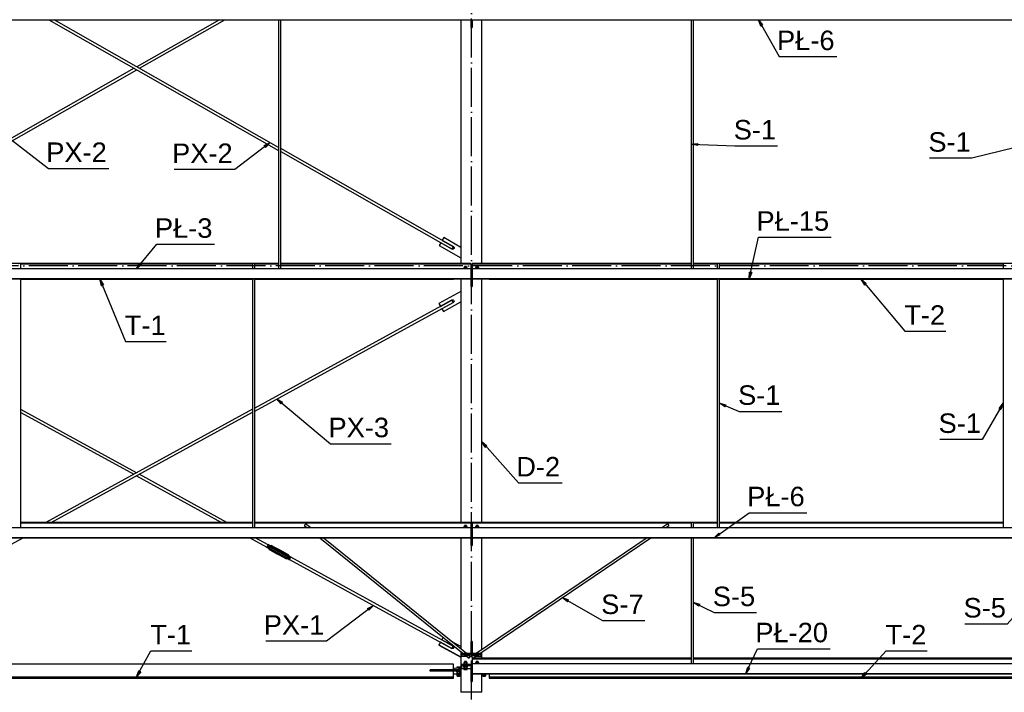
# Paper-space layout 'A0 Advance Steel' of a CAD drawing. Header units: millimetres. Extents: x -21 to 1320, y -7 to 928.
# Tile 29 of 134: x 360 to 511, y 647 to 750. Entities that reach past the tile are written whole.
import ezdxf

# ---------------------------------------------------------------- set-up
doc = ezdxf.new("R2010")
doc.units = ezdxf.units.MM
doc.linetypes.add('ACAD_ISO04W100', pattern=[30, 24, -3, 0, -3])
doc.layers.get('0').update_dxf_attribs({"linetype": 'CONTINUOUS'})
for name, color, linetype in [('AS_Belki', 145, 'CONTINUOUS'), ('AS_Blachy', 30, 'CONTINUOUS'), ('AS_Czesci specjalne', 31, 'CONTINUOUS'), ('AS_Siatki', 72, 'CONTINUOUS'), ('AS_Sruby', 9, 'CONTINUOUS')]:
    doc.layers.add(name, color=color, linetype=linetype)
doc.styles.add('Arial', font='arial.ttf', dxfattribs={"height": 150})

psp = doc.layouts.new('A0 Advance Steel')

# ---------------------------------------------------------------- linework, layer by layer
at = {"color": 0, "linetype": 'ByBlock', "lineweight": -2}
for p, q in [((473.59, 749.35), (473.25, 750.3)), ((473.25, 750.3), (473.88, 749.51)), ((473.59, 749.35), (473.88, 749.51)), ((397.18, 730.95), (398.08, 731.42)), ((397.18, 730.95), (397.38, 730.68)), ((398.08, 731.42), (397.38, 730.68)), ((462.9, 731.15), (463.91, 731.27)), ((463.9, 730.94), (462.9, 731.15)), ((463.9, 730.94), (463.91, 731.27)), ((377.56, 711.99), (378.07, 712.86)), ((378.33, 712.65), (377.56, 711.99)), ((378.33, 712.65), (378.07, 712.86)), ((471.82, 710.46), (471.88, 711.47)), ((472.2, 711.4), (471.82, 710.46)), ((472.2, 711.4), (471.88, 711.47)), ((372.13, 709.39), (371.91, 710.38)), ((371.91, 710.38), (372.44, 709.51)), ((372.13, 709.39), (372.44, 709.51)), ((489.58, 709.5), (489.06, 710.38)), ((489.06, 710.38), (489.83, 709.72)), ((489.58, 709.5), (489.83, 709.72)), ((399.8, 691.21), (399.14, 691.98)), ((399.14, 691.98), (400.02, 691.46)), ((399.8, 691.21), (400.02, 691.46)), ((468.09, 690.77), (467.22, 691.3)), ((467.22, 691.3), (468.21, 691.08)), ((468.09, 690.77), (468.21, 691.08)), ((510.26, 690.52), (510.9, 691.3)), ((510.9, 691.3), (510.54, 690.35)), ((510.26, 690.52), (510.54, 690.35)), ((431.2, 684.54), (430.66, 685.4)), ((430.66, 685.4), (431.45, 684.76)), ((431.2, 684.54), (431.45, 684.76)), ((466.4, 670.61), (467.12, 671.32)), ((467.31, 671.05), (467.12, 671.32)), ((467.31, 671.05), (466.4, 670.61)), ((443.84, 660.76), (443.05, 661.4)), ((443.05, 661.4), (444.01, 661.05)), ((443.84, 660.76), (444.01, 661.05)), ((464.05, 660.07), (463.22, 660.66)), ((463.22, 660.66), (464.19, 660.37)), ((413.1, 659.73), (414, 660.2)), ((413.1, 659.73), (413.31, 659.46)), ((414, 660.2), (413.31, 659.46)), ((464.05, 660.07), (464.19, 660.37)), ((377.56, 649.19), (377.89, 650.14)), ((378.19, 649.98), (377.56, 649.19)), ((378.19, 649.98), (377.89, 650.14)), ((471.31, 649.72), (471.58, 650.7)), ((471.88, 650.56), (471.31, 649.72)), ((471.88, 650.56), (471.58, 650.7)), ((489.06, 649.01), (489.61, 649.86)), ((489.86, 649.64), (489.06, 649.01)), ((489.86, 649.64), (489.61, 649.86))]:
    psp.add_line(p, q, dxfattribs=at)
at = {"color": 7}
for points in [[(473.25, 750.3), (476.42, 744.64), (485.27, 744.64)], [(358.08, 731.97), (363.98, 727.43), (373.29, 727.43)], [(398.08, 731.42), (392.65, 727.27), (383.33, 727.27)], [(462.9, 731.15), (469.61, 730.89), (476.14, 730.89)], [(514.9, 731.15), (506.09, 729.01), (499.57, 729.01)], [(471.82, 710.46), (473.25, 716.85), (484.43, 716.85)], [(377.56, 711.99), (380.69, 715.76), (389.55, 715.76)], [(371.91, 710.38), (375.83, 700.79), (382.11, 700.79)], [(489.06, 710.38), (495.77, 702.38), (502.05, 702.38)], [(399.14, 691.98), (407.4, 685.08), (416.72, 685.08)], [(467.22, 691.3), (470.29, 690.06), (476.81, 690.06)], [(510.9, 691.3), (507.66, 685.74), (501.14, 685.74)], [(430.66, 685.4), (436.3, 679.04), (443.05, 679.04)], [(466.4, 670.61), (471.82, 674.46), (480.67, 674.46)], [(443.05, 661.4), (449.23, 657.88), (455.75, 657.88)], [(463.22, 660.66), (466.4, 659.09), (472.92, 659.09)], [(514.9, 661.13), (511.5, 657.34), (504.98, 657.34)], [(414, 660.2), (406.76, 654.7), (397.44, 654.7)], [(377.56, 649.19), (379.75, 653.2), (386.03, 653.2)], [(471.31, 649.72), (473.08, 653.53), (484.26, 653.53)], [(489.06, 649.01), (492.88, 653.2), (499.17, 653.2)]]:
    psp.add_lwpolyline(points, dxfattribs=at)
at = {"layer": 'AS_Belki', "linetype": 'Continuous', "ltscale": 0.25}
for p, q in [((326.16, 750.3), (428.96, 750.3)), ((364.07, 750.3), (399.4, 730.21)), ((399.4, 730.67), (364.88, 750.3)), ((390.32, 750.3), (377.6, 743.07)), ((378, 742.84), (391.12, 750.3)), ((399.4, 750.3), (399.4, 711.99)), ((399.72, 711.99), (399.72, 750.3)), ((427.46, 750.3), (427.46, 712.83)), ((428.96, 750.34), (428.96, 750.3)), ((429.16, 750.34), (429.16, 750.3)), ((429.16, 750.3), (586.26, 750.3)), ((430.66, 712.83), (430.66, 750.3)), ((462.9, 750.3), (462.9, 711.99)), ((463.22, 711.99), (463.22, 750.3)), ((377.19, 742.84), (355.72, 730.63)), ((355.72, 730.17), (377.6, 742.61)), ((426.29, 715.38), (399.72, 730.49)), ((399.72, 730.03), (426.09, 715.03)), ((399.4, 712.83), (355.72, 712.83)), ((359.64, 712.78), (395.49, 712.78)), ((359.72, 711.99), (359.72, 712.77)), ((359.72, 712.75), (395.4, 712.75)), ((395.4, 712.77), (395.4, 711.99)), ((395.64, 712.78), (399.4, 712.78)), ((395.72, 711.99), (395.72, 712.77)), ((395.72, 712.75), (399.4, 712.75)), ((428.96, 712.83), (399.72, 712.83)), ((399.72, 712.78), (428.96, 712.78)), ((399.72, 712.75), (428.96, 712.75)), ((428.96, 712.83), (428.96, 712.78)), ((428.96, 712.78), (428.96, 712.75)), ((428.96, 712.75), (428.96, 711.99)), ((462.9, 712.83), (429.16, 712.83)), ((429.16, 712.83), (429.16, 712.78)), ((429.16, 712.78), (462.9, 712.78)), ((429.16, 712.78), (429.16, 712.75)), ((429.16, 712.75), (462.9, 712.75)), ((429.16, 712.75), (429.16, 711.99)), ((514.9, 712.83), (463.22, 712.83)), ((463.22, 712.78), (466.99, 712.78)), ((463.22, 712.75), (466.9, 712.75)), ((466.9, 712.77), (466.9, 711.99)), ((467.14, 712.78), (510.99, 712.78)), ((467.22, 711.99), (467.22, 712.77)), ((467.22, 712.75), (510.9, 712.75)), ((510.9, 712.77), (510.9, 711.99)), ((428.96, 711.99), (326.16, 711.99)), ((428.96, 711.99), (428.96, 710.49)), ((586.26, 711.99), (429.16, 711.99)), ((429.16, 711.99), (429.16, 710.49)), ((326.16, 710.49), (428.96, 710.49)), ((326.16, 710.46), (428.96, 710.46)), ((359.72, 672.14), (359.72, 710.46)), ((359.72, 710.38), (395.4, 710.38)), ((395.4, 710.46), (395.4, 672.14)), ((395.72, 672.14), (395.72, 710.46)), ((395.72, 710.38), (426.31, 710.38)), ((426.31, 710.38), (426.31, 710.46)), ((427.46, 710.46), (427.46, 672.98)), ((428.96, 710.49), (428.96, 710.46)), ((429.16, 710.49), (586.26, 710.49)), ((429.16, 710.49), (429.16, 710.46)), ((429.16, 710.46), (586.26, 710.46)), ((430.66, 672.98), (430.66, 710.46)), ((431.82, 710.46), (431.82, 710.38)), ((431.82, 710.38), (466.9, 710.38)), ((466.9, 710.46), (466.9, 672.14)), ((467.22, 672.14), (467.22, 710.46)), ((467.22, 710.38), (510.9, 710.38)), ((510.9, 710.46), (510.9, 672.14)), ((426.07, 707.16), (395.72, 690.56)), ((395.72, 690.11), (426.26, 706.81)), ((377.53, 680.61), (359.72, 690.35)), ((359.72, 689.89), (377.11, 680.38)), ((395.4, 690.39), (363.59, 672.98)), ((364.42, 672.98), (395.4, 689.93)), ((391.46, 672.98), (377.94, 680.38)), ((377.53, 680.15), (390.63, 672.98)), ((395.4, 672.98), (359.72, 672.98)), ((359.72, 672.93), (395.4, 672.93)), ((359.72, 672.9), (395.4, 672.9)), ((428.96, 672.98), (395.72, 672.98)), ((395.72, 672.93), (428.96, 672.93)), ((395.72, 672.9), (428.96, 672.9)), ((404.35, 672.14), (403.56, 672.77)), ((428.96, 672.98), (428.96, 672.93)), ((428.96, 672.93), (428.96, 672.9)), ((428.96, 672.9), (428.96, 672.14)), ((466.9, 672.98), (429.16, 672.98)), ((429.16, 672.98), (429.16, 672.93)), ((429.16, 672.93), (462.99, 672.93)), ((429.16, 672.93), (429.16, 672.9)), ((429.16, 672.9), (462.9, 672.9)), ((429.16, 672.9), (429.16, 672.14)), ((459.29, 672.76), (458.37, 672.14)), ((462.9, 672.92), (462.9, 672.14)), ((463.14, 672.93), (466.9, 672.93)), ((463.22, 672.14), (463.22, 672.92)), ((463.22, 672.9), (466.9, 672.9)), ((510.9, 672.98), (467.22, 672.98)), ((467.22, 672.93), (510.9, 672.93)), ((467.22, 672.9), (510.9, 672.9)), ((428.96, 672.14), (326.16, 672.14)), ((403.36, 672.52), (403.84, 672.14)), ((428.96, 672.14), (428.96, 670.64)), ((586.26, 672.14), (429.16, 672.14)), ((429.16, 672.14), (429.16, 670.64)), ((458.94, 672.14), (459.47, 672.5)), ((326.16, 670.64), (428.96, 670.64)), ((326.16, 670.61), (428.96, 670.61)), ((357.55, 669.22), (360.09, 670.61)), ((394.97, 670.61), (397.58, 669.18)), ((397.77, 669.53), (395.8, 670.61)), ((405.74, 670.61), (427.82, 652.81)), ((428.33, 652.81), (406.25, 670.61)), ((427.46, 670.61), (427.46, 653.51)), ((428.96, 670.64), (428.96, 670.61)), ((429.16, 670.64), (586.26, 670.64)), ((429.16, 670.64), (429.16, 670.61)), ((429.16, 670.61), (586.26, 670.61)), ((456.11, 670.61), (429.78, 652.81)), ((430.35, 652.81), (456.68, 670.61)), ((430.66, 653.41), (430.66, 670.61)), ((462.9, 670.61), (462.9, 651.22)), ((463.22, 651.22), (463.22, 670.61)), ((401.09, 667.26), (426.07, 653.59)), ((426.26, 653.94), (401.28, 667.61)), ((427.46, 653.1), (427.46, 646.83)), ((430.66, 652.06), (430.66, 653.02)), ((428.18, 652.52), (428.7, 652.1)), ((428.9, 652.35), (428.7, 652.52)), ((429.33, 652.5), (429.09, 652.35)), ((462.9, 652.06), (429.16, 652.06)), ((429.16, 652.06), (429.16, 652.01)), ((429.16, 652.01), (462.9, 652.01)), ((429.16, 652.01), (429.16, 651.98)), ((429.16, 651.98), (462.9, 651.98)), ((429.16, 651.98), (429.16, 649.72)), ((429.27, 652.08), (429.92, 652.52)), ((514.9, 652.06), (463.22, 652.06)), ((463.22, 652.01), (514.9, 652.01)), ((463.22, 651.98), (514.9, 651.98)), ((426.31, 651.18), (328.82, 651.18)), ((426.31, 650.28), (422.71, 650.28)), ((422.71, 650.08), (422.71, 650.28)), ((426.31, 650.08), (422.71, 650.08)), ((426.31, 650.28), (426.31, 651.18)), ((426.31, 649.19), (426.31, 650.08)), ((586.26, 651.22), (429.16, 651.22)), ((328.82, 649.19), (426.31, 649.19)), ((328.82, 649.01), (426.31, 649.01)), ((426.31, 649.01), (426.31, 649.19)), ((429.16, 649.72), (586.26, 649.72)), ((429.16, 649.72), (429.16, 649.69)), ((429.16, 649.69), (586.26, 649.69)), ((430.66, 646.83), (430.66, 649.69)), ((431.82, 649.69), (431.82, 649.19)), ((431.82, 649.19), (546.31, 649.19)), ((431.82, 649.19), (431.82, 649.01)), ((431.82, 649.01), (546.31, 649.01)), ((430.66, 646.83), (427.46, 646.83))]:
    psp.add_line(p, q, dxfattribs=at)
at = {"layer": 'AS_Belki', "linetype": 'Continuous', "ltscale": 0.25, "extrusion": (0.868433, -0.49392, 0.043212)}
psp.add_circle((832.39, -0.73, 16.86), 0.2, dxfattribs=at)
at = {"layer": 'AS_Belki', "linetype": 'Continuous', "ltscale": 0.25, "extrusion": (0.876516, -0.479542, 0.041954)}
psp.add_circle((778.09, -2.52, 60.03), 0.2, dxfattribs=at)
at = {"layer": 'AS_Belki', "linetype": 'Continuous', "ltscale": 0.25, "extrusion": (0.778581, -0.627525, 0.004981)}
psp.add_circle((776.9, 0.38, -75.43), 0.16, dxfattribs=at)
at = {"layer": 'AS_Belki', "linetype": 'Continuous', "ltscale": 0.25, "extrusion": (-0.828493, -0.559986, 0.003976)}
psp.add_circle((-300.02, 2.87, -720.8), 0.16, dxfattribs=at)
at = {"layer": 'AS_Belki', "linetype": 'Continuous', "ltscale": 0.25, "extrusion": (-2.85315e-11, -0.996195, 0.087156)}
psp.add_arc((359.56, 62.12, -710.06), 0.16, 0, 180, dxfattribs=at)
at = {"layer": 'AS_Belki', "linetype": 'Continuous', "ltscale": 0.25, "extrusion": (-2.87581e-11, -0.996195, 0.087156)}
psp.add_arc((395.56, 62.12, -710.06), 0.16, 0, 180, dxfattribs=at)
at = {"layer": 'AS_Belki', "linetype": 'Continuous', "ltscale": 0.25, "extrusion": (-2.89846e-11, -0.996195, 0.087156)}
for centre in [(467.06, 62.12, -710.06), (511.06, 62.12, -710.06)]:
    psp.add_arc(centre, 0.16, 0, 180, dxfattribs=at)
at = {"layer": 'AS_Belki', "linetype": 'Continuous', "ltscale": 0.25, "extrusion": (-0.876516, -0.479542, 0.041954)}
psp.add_arc((-415.69, 29.92, -712.57), 0.2, 4.3852, 184.3852, dxfattribs=at)
at = {"layer": 'AS_Belki', "linetype": 'Continuous', "ltscale": 0.25, "extrusion": (0.778581, -0.627525, 0.004981)}
psp.add_arc((776.9, 0.54, -107.97), 0.16, 356.1756, 176.1756, dxfattribs=at)
at = {"layer": 'AS_Belki', "linetype": 'Continuous', "ltscale": 0.25, "extrusion": (-0.828493, -0.559986, 0.003976)}
psp.add_arc((-300.02, 3.01, -757.26), 0.16, 4.1866, 184.1866, dxfattribs=at)
at = {"layer": 'AS_Belki', "linetype": 'Continuous', "ltscale": 0.25, "extrusion": (-5.34092e-11, -0.996195, 0.087156)}
psp.add_arc((463.06, 58.65, -670.36), 0.16, 0, 180, dxfattribs=at)
at = {"layer": 'AS_Blachy', "linetype": 'Continuous', "ltscale": 0.25}
for p, q in [((428.96, 750.3), (428.96, 749.18)), ((429.16, 750.3), (429.16, 749.18)), ((428.96, 749.18), (429.16, 749.18)), ((428.96, 749.18), (428.96, 749.13)), ((428.96, 749.13), (429.16, 749.13)), ((429.16, 749.18), (429.16, 749.13)), ((424.8, 716.81), (424.56, 716.39)), ((427.46, 715.29), (424.8, 716.81)), ((424.34, 716.01), (424.1, 715.6)), ((424.1, 715.6), (427.46, 713.69)), ((424.1, 715.6), (424.1, 715.58)), ((424.1, 715.58), (427.46, 713.67)), ((426.09, 715.02), (424.34, 716.01)), ((424.56, 716.39), (426.31, 715.4)), ((424.56, 716.39), (424.56, 716.37)), ((424.56, 716.37), (426.3, 715.38)), ((426.31, 715.4), (426.31, 715.38)), ((429.16, 711.86), (428.96, 711.86)), ((429.16, 711.66), (428.96, 711.66)), ((428.96, 711.06), (429.16, 711.06)), ((428.96, 710.46), (428.96, 709.33)), ((428.96, 709.33), (429.16, 709.33)), ((428.96, 709.33), (428.96, 709.28)), ((428.96, 709.28), (429.16, 709.28)), ((429.16, 710.46), (429.16, 709.33)), ((429.16, 709.33), (429.16, 709.28)), ((427.46, 708.5), (424.08, 706.65)), ((424.08, 706.65), (424.31, 706.23)), ((424.08, 706.65), (424.08, 706.63)), ((424.08, 706.63), (424.31, 706.21)), ((424.31, 706.23), (426.08, 707.2)), ((424.31, 706.21), (426.08, 707.18)), ((424.31, 706.21), (424.31, 706.23)), ((426.29, 706.82), (424.52, 705.85)), ((424.75, 705.43), (427.46, 706.91)), ((424.75, 705.41), (427.46, 706.89)), ((426.08, 707.2), (426.08, 707.18)), ((426.29, 706.82), (426.28, 706.81)), ((424.52, 705.85), (424.75, 705.43)), ((424.52, 705.85), (424.52, 705.83)), ((424.52, 705.83), (424.75, 705.41)), ((424.75, 705.41), (424.75, 705.43)), ((429.16, 672.01), (428.96, 672.01)), ((429.16, 671.81), (428.96, 671.81)), ((428.96, 671.21), (429.16, 671.21)), ((428.96, 670.61), (428.96, 669.49)), ((429.16, 670.61), (429.16, 669.49)), ((428.96, 669.49), (429.16, 669.49)), ((428.96, 669.49), (428.96, 669.43)), ((428.96, 669.43), (429.16, 669.43)), ((429.16, 669.49), (429.16, 669.43)), ((424.31, 654.55), (424.08, 654.13)), ((426.08, 653.58), (424.31, 654.55)), ((424.73, 655.3), (424.52, 654.93)), ((424.52, 654.93), (426.29, 653.96)), ((424.52, 654.93), (424.52, 654.91)), ((424.52, 654.91), (426.28, 653.94)), ((427.46, 653.87), (426.09, 654.62)), ((429.16, 654.63), (428.96, 654.63)), ((428.96, 654.63), (428.96, 653.42)), ((429.16, 654.63), (429.16, 653.42)), ((424.08, 654.13), (427.46, 652.27)), ((424.08, 654.13), (424.08, 654.11)), ((424.08, 654.11), (427.46, 652.25)), ((426.29, 653.96), (426.29, 653.94)), ((429.16, 653.42), (428.96, 653.42)), ((428.96, 653.42), (428.96, 652.81)), ((429.16, 653.42), (429.16, 652.81)), ((430.56, 652.81), (427.56, 652.81)), ((427.56, 652.81), (427.56, 652.62)), ((430.56, 652.62), (427.56, 652.62)), ((427.56, 652.62), (427.56, 652.39)), ((427.56, 652.39), (428.35, 652.39)), ((428.11, 652.52), (428.61, 652.52)), ((428.11, 652.52), (428.11, 652.48)), ((428.11, 652.48), (428.23, 652.48)), ((428.85, 652.39), (429.15, 652.39)), ((429.51, 652.52), (430.01, 652.52)), ((429.72, 652.39), (430.56, 652.39)), ((429.87, 652.48), (430.01, 652.48)), ((430.01, 652.52), (430.01, 652.48)), ((430.56, 652.62), (430.56, 652.81)), ((430.56, 652.39), (430.56, 652.62)), ((427.46, 650.28), (426.31, 650.28)), ((427.46, 650.08), (426.31, 650.08)), ((427.16, 650.56), (426.46, 650.5)), ((426.46, 650.5), (426.46, 650.3)), ((427.09, 650.35), (426.46, 650.3)), ((426.46, 650.3), (426.46, 650.28)), ((427.16, 650.36), (427.09, 650.35)), ((427.46, 650.56), (427.16, 650.56)), ((427.16, 650.36), (427.16, 650.56)), ((427.46, 650.36), (427.16, 650.36)), ((429.16, 651.09), (427.56, 651.09)), ((427.56, 651.09), (427.56, 650.89)), ((429.16, 650.89), (427.56, 650.89)), ((427.56, 650.89), (427.56, 650.51)), ((427.56, 650.51), (427.9, 650.51)), ((428.43, 650.51), (428.96, 650.51)), ((428.96, 650.89), (428.96, 650.29)), ((428.96, 650.29), (429.16, 650.29)), ((428.96, 650.29), (428.96, 648.57)), ((426.31, 649.68), (426.79, 649.68)), ((427.39, 649.68), (427.46, 649.68)), ((428.96, 648.57), (429.16, 648.57)), ((428.96, 648.57), (428.96, 648.51)), ((428.96, 648.51), (429.16, 648.51)), ((429.16, 649.69), (429.16, 648.57)), ((429.16, 648.57), (429.16, 648.51)), ((430.66, 649.68), (430.74, 649.68)), ((431.34, 649.68), (431.82, 649.68))]:
    psp.add_line(p, q, dxfattribs=at)
at = {"layer": 'AS_Blachy', "linetype": 'Continuous', "ltscale": 0.25, "extrusion": (6.81048e-14, -0.087156, -0.996195)}
psp.add_arc((426.2, -712.48, -62.33), 0.22, 299.7281, 119.7177, dxfattribs=at)
at = {"layer": 'AS_Blachy', "linetype": 'Continuous', "ltscale": 0.25, "extrusion": (1.94176e-14, -0.087156, -0.996195)}
psp.add_arc((426.2, -712.46, -62.33), 0.22, 299.7281, 357.2131, dxfattribs=at)
at = {"layer": 'AS_Blachy', "linetype": 'Continuous', "ltscale": 0.25, "extrusion": (-2.95313e-16, -0.087156, -0.996195)}
psp.add_arc((426.18, -704.32, -61.62), 0.22, 241.2301, 61.2196, dxfattribs=at)
at = {"layer": 'AS_Blachy', "linetype": 'Continuous', "ltscale": 0.25, "extrusion": (6.98252e-14, -0.087156, -0.996195)}
psp.add_arc((426.18, -704.3, -61.62), 0.22, 241.2301, 357.2131, dxfattribs=at)
at = {"layer": 'AS_Blachy', "linetype": 'Continuous', "ltscale": 0.25, "extrusion": (6.29673e-14, -0.087156, -0.996195)}
psp.add_arc((426.18, -651.28, -56.98), 0.22, 298.7804, 118.7699, dxfattribs=at)
at = {"layer": 'AS_Blachy', "linetype": 'Continuous', "ltscale": 0.25, "extrusion": (-1.60371e-13, -0.087156, -0.996195)}
psp.add_arc((426.18, -651.26, -56.98), 0.22, 298.7804, 357.2131, dxfattribs=at)
at = {"layer": 'AS_Blachy', "linetype": 'Continuous', "ltscale": 0.25, "extrusion": (9.85203e-14, 0.996195, -0.087156)}
psp.add_arc((-428.11, 56.87, 650.02), 0.2, 270, 90, dxfattribs=at)
at = {"layer": 'AS_Blachy', "linetype": 'Continuous', "ltscale": 0.25, "extrusion": (-5.09864e-14, 0.996195, -0.087156)}
psp.add_arc((-428.61, 56.87, 650.02), 0.2, 90, 232.5317, dxfattribs=at)
at = {"layer": 'AS_Blachy', "linetype": 'Continuous', "ltscale": 0.25, "extrusion": (0, 0.996195, -0.087156)}
psp.add_arc((-429.51, 56.87, 650.02), 0.2, 355.2789, 90, dxfattribs=at)
at = {"layer": 'AS_Blachy', "linetype": 'Continuous', "ltscale": 0.25, "extrusion": (7.71326e-14, 0.996195, -0.087156)}
psp.add_arc((-430.01, 56.87, 650.02), 0.2, 90, 270, dxfattribs=at)
at = {"layer": 'AS_Czesci specjalne', "linetype": 'Continuous', "ltscale": 0.25}
for p, q in [((397.58, 669.18), (397.56, 669.14)), ((397.56, 669.14), (397.92, 668.94)), ((397.62, 669.26), (397.58, 669.18)), ((397.58, 669.18), (397.94, 668.98)), ((397.68, 669.38), (397.62, 669.26)), ((397.62, 669.26), (397.98, 669.07)), ((397.74, 669.48), (397.68, 669.38)), ((397.68, 669.38), (398.04, 669.18)), ((397.78, 669.55), (397.74, 669.48)), ((398.1, 669.29), (397.74, 669.48)), ((397.8, 669.57), (397.78, 669.55)), ((398.14, 669.36), (397.78, 669.55)), ((398.16, 669.38), (397.8, 669.57)), ((397.94, 668.98), (397.92, 668.94)), ((397.92, 668.94), (397.94, 668.83)), ((397.98, 669.07), (397.94, 668.98)), ((397.94, 668.98), (397.96, 668.88)), ((397.96, 668.88), (397.94, 668.83)), ((397.94, 668.83), (399.17, 668.16)), ((397.94, 668.83), (399.18, 668.15)), ((399.18, 668.16), (397.94, 668.83)), ((399.2, 668.16), (397.94, 668.83)), ((398.02, 669), (397.96, 668.88)), ((397.96, 668.88), (399.2, 668.16)), ((397.96, 668.88), (399.24, 668.15)), ((397.96, 668.88), (399.28, 668.13)), ((400.63, 667.43), (397.96, 668.88)), ((398.04, 669.18), (397.98, 669.07)), ((397.98, 669.07), (398.02, 669)), ((398.1, 669.15), (398.02, 669)), ((398.02, 669), (400.68, 667.54)), ((398.04, 669.18), (398.1, 669.29)), ((398.04, 669.18), (398.1, 669.15)), ((398.1, 669.29), (398.14, 669.36)), ((398.18, 669.3), (398.1, 669.29)), ((398.18, 669.3), (398.1, 669.15)), ((400.77, 667.7), (398.1, 669.15)), ((398.24, 669.39), (398.14, 669.36)), ((398.14, 669.36), (398.16, 669.38)), ((398.26, 669.42), (398.16, 669.38)), ((398.24, 669.39), (398.18, 669.3)), ((400.85, 667.84), (398.18, 669.3)), ((398.26, 669.42), (398.24, 669.39)), ((398.24, 669.39), (400.91, 667.94)), ((399.59, 668.68), (398.24, 669.39)), ((399.55, 668.7), (398.24, 669.39)), ((399.52, 668.73), (398.24, 669.39)), ((398.26, 669.42), (399.52, 668.73)), ((399.5, 668.74), (398.26, 669.42)), ((399.17, 668.16), (399.18, 668.15)), ((399.17, 668.16), (399.18, 668.16)), ((399.18, 668.16), (399.2, 668.16)), ((399.18, 668.15), (399.18, 668.16)), ((399.18, 668.15), (399.18, 668.16)), ((399.18, 668.15), (399.2, 668.14)), ((399.2, 668.16), (399.24, 668.15)), ((399.2, 668.14), (399.21, 668.16)), ((399.21, 668.16), (399.2, 668.14)), ((399.2, 668.14), (399.24, 668.13)), ((399.24, 668.15), (399.28, 668.13)), ((399.24, 668.13), (399.24, 668.15)), ((399.25, 668.14), (399.24, 668.13)), ((399.24, 668.13), (399.25, 668.14)), ((399.24, 668.13), (399.28, 668.11)), ((399.28, 668.13), (399.32, 668.1)), ((400.63, 667.43), (399.28, 668.13)), ((399.29, 668.12), (399.28, 668.11)), ((399.52, 668.73), (399.5, 668.74)), ((399.55, 668.7), (399.52, 668.73)), ((399.59, 668.68), (399.55, 668.7)), ((399.59, 668.68), (400.91, 667.94)), ((399.63, 668.66), (399.59, 668.68)), ((400.91, 667.94), (399.63, 668.66)), ((399.67, 668.65), (399.63, 668.66)), ((400.91, 667.94), (399.67, 668.65)), ((399.67, 668.65), (400.93, 667.96)), ((399.69, 668.64), (399.67, 668.65)), ((400.93, 667.96), (399.69, 668.64)), ((399.28, 668.11), (399.32, 668.09)), ((399.32, 668.1), (399.35, 668.08)), ((400.63, 667.43), (399.32, 668.1)), ((399.33, 668.1), (399.32, 668.09)), ((399.32, 668.1), (399.32, 668.09)), ((399.32, 668.09), (399.35, 668.06)), ((399.35, 668.08), (399.37, 668.05)), ((400.6, 667.37), (399.35, 668.08)), ((399.35, 668.08), (400.63, 667.43)), ((399.36, 668.07), (399.35, 668.06)), ((399.36, 668.07), (399.35, 668.06)), ((399.35, 668.07), (399.35, 668.06)), ((399.35, 668.06), (399.37, 668.05)), ((399.37, 668.05), (399.38, 668.04)), ((399.37, 668.05), (400.6, 667.37)), ((399.37, 668.05), (400.6, 667.37)), ((399.37, 668.05), (399.38, 668.04)), ((399.37, 668.05), (399.37, 668.05)), ((399.37, 668.05), (399.37, 668.05)), ((399.38, 668.04), (400.6, 667.37)), ((400.63, 667.43), (400.6, 667.37)), ((400.6, 667.37), (400.71, 667.41)), ((400.68, 667.54), (400.63, 667.43)), ((400.63, 667.43), (400.72, 667.45)), ((400.77, 667.7), (400.68, 667.54)), ((400.68, 667.54), (400.77, 667.54)), ((400.72, 667.45), (400.71, 667.41)), ((400.71, 667.41), (401.07, 667.22)), ((400.77, 667.54), (400.72, 667.45)), ((400.72, 667.45), (401.08, 667.26)), ((400.85, 667.84), (400.77, 667.7)), ((400.83, 667.65), (400.77, 667.7)), ((400.83, 667.65), (400.77, 667.54)), ((400.77, 667.54), (401.13, 667.35)), ((400.89, 667.76), (400.83, 667.65)), ((401.19, 667.46), (400.83, 667.65)), ((400.85, 667.84), (400.91, 667.94)), ((400.89, 667.76), (400.85, 667.84)), ((400.93, 667.83), (400.89, 667.76)), ((401.25, 667.56), (400.89, 667.76)), ((400.91, 667.94), (400.93, 667.96)), ((400.93, 667.83), (400.91, 667.94)), ((400.95, 667.85), (400.93, 667.96)), ((400.95, 667.85), (400.93, 667.83)), ((401.29, 667.64), (400.93, 667.83)), ((401.31, 667.65), (400.95, 667.85)), ((401.08, 667.26), (401.07, 667.22)), ((401.07, 667.22), (401.08, 667.24)), ((401.08, 667.26), (401.13, 667.35)), ((401.08, 667.24), (401.1, 667.26)), ((401.09, 667.25), (401.1, 667.29)), ((401.09, 667.26), (401.09, 667.25)), ((401.1, 667.29), (401.14, 667.36)), ((401.13, 667.35), (401.19, 667.46)), ((401.14, 667.36), (401.19, 667.45)), ((401.25, 667.56), (401.19, 667.46)), ((401.19, 667.45), (401.24, 667.54)), ((401.24, 667.54), (401.27, 667.6)), ((401.29, 667.64), (401.25, 667.56)), ((401.27, 667.6), (401.29, 667.62)), ((401.29, 667.62), (401.28, 667.61)), ((401.31, 667.65), (401.29, 667.64)), ((401.29, 667.61), (401.31, 667.65)), ((401.29, 667.61), (401.29, 667.61))]:
    psp.add_line(p, q, dxfattribs=at)
at = {"layer": 'AS_Siatki', "color": 20, "linetype": 'ACAD_ISO04W100', "ltscale": 0.25}
for p, q in [((429.06, 501.33), (429.06, 791.53)), ((602.56, 712.43), (27.56, 712.43))]:
    psp.add_line(p, q, dxfattribs=at)
at = {"layer": 'AS_Sruby', "linetype": 'Continuous', "ltscale": 0.25}
for p, q in [((428.03, 712.21), (427.9, 712.19)), ((427.9, 712.19), (427.9, 711.99)), ((428, 712.33), (428, 712.21)), ((428.3, 712.21), (428.03, 712.21)), ((428.03, 711.99), (428.03, 712.21)), ((428.43, 712.19), (428.3, 712.21)), ((428.3, 711.99), (428.3, 712.21)), ((428.32, 712.21), (428.32, 712.33)), ((428.43, 711.99), (428.43, 712.19)), ((429.83, 712.21), (429.7, 712.19)), ((429.7, 712.19), (429.7, 711.99)), ((429.8, 712.33), (429.8, 712.21)), ((430.1, 712.21), (429.83, 712.21)), ((429.83, 711.99), (429.83, 712.21)), ((430.23, 712.19), (430.1, 712.21)), ((430.1, 711.99), (430.1, 712.21)), ((430.12, 712.21), (430.12, 712.33)), ((430.23, 711.99), (430.23, 712.19)), ((428.03, 672.36), (427.9, 672.34)), ((427.9, 672.34), (427.9, 672.14)), ((428, 672.48), (428, 672.36)), ((428.3, 672.36), (428.03, 672.36)), ((428.03, 672.14), (428.03, 672.36)), ((428.43, 672.34), (428.3, 672.36)), ((428.3, 672.14), (428.3, 672.36)), ((428.32, 672.36), (428.32, 672.48)), ((428.43, 672.14), (428.43, 672.34)), ((429.83, 672.36), (429.7, 672.34)), ((429.7, 672.34), (429.7, 672.14)), ((429.8, 672.48), (429.8, 672.36)), ((430.1, 672.36), (429.83, 672.36)), ((429.83, 672.14), (429.83, 672.36)), ((430.23, 672.34), (430.1, 672.36)), ((430.1, 672.14), (430.1, 672.36)), ((430.12, 672.36), (430.12, 672.48)), ((430.23, 672.14), (430.23, 672.34)), ((428, 651.56), (428, 651.44)), ((428.32, 651.44), (428.32, 651.56)), ((429.8, 651.56), (429.8, 651.44)), ((430.12, 651.44), (430.12, 651.56)), ((426.79, 650.04), (426.79, 649.98)), ((426.95, 650.72), (426.82, 650.7)), ((426.82, 650.7), (426.82, 650.53)), ((426.95, 650), (426.82, 649.98)), ((426.82, 649.98), (426.82, 649.68)), ((427.22, 650.72), (426.95, 650.72)), ((426.95, 650.72), (426.95, 650.54)), ((427.22, 650), (426.95, 650)), ((426.95, 650), (426.95, 649.7)), ((427.35, 650.7), (427.22, 650.72)), ((427.22, 650.72), (427.22, 650.56)), ((427.35, 649.98), (427.22, 650)), ((427.22, 650), (427.22, 649.7)), ((427.35, 650.56), (427.35, 650.7)), ((427.35, 649.68), (427.35, 649.98)), ((427.39, 649.98), (427.39, 650.04)), ((427.86, 651.13), (427.86, 651.09)), ((427.86, 650.82), (427.86, 650.76)), ((427.86, 650.6), (427.86, 650.54)), ((428.03, 651.44), (427.9, 651.42)), ((427.9, 651.42), (427.9, 651.14)), ((428.03, 650.78), (427.9, 650.76)), ((427.9, 650.76), (427.9, 650.56)), ((427.9, 650.56), (428.03, 650.58)), ((427.9, 650.56), (428.03, 650.54)), ((427.96, 650.55), (427.9, 650.54)), ((427.9, 650.54), (427.9, 650.34)), ((427.9, 650.34), (428.03, 650.36)), ((427.9, 650.34), (428.03, 650.32)), ((428.3, 651.44), (428.03, 651.44)), ((428.03, 651.15), (428.03, 651.44)), ((428.3, 650.78), (428.03, 650.78)), ((428.03, 650.58), (428.03, 650.78)), ((428.03, 650.58), (428.3, 650.58)), ((428.03, 650.54), (428.3, 650.54)), ((428.03, 650.36), (428.03, 650.54)), ((428.03, 650.36), (428.3, 650.36)), ((428.03, 650.32), (428.3, 650.32)), ((428.43, 651.42), (428.3, 651.44)), ((428.3, 651.15), (428.3, 651.44)), ((428.43, 650.76), (428.3, 650.78)), ((428.3, 650.58), (428.3, 650.78)), ((428.3, 650.58), (428.43, 650.56)), ((428.3, 650.54), (428.43, 650.56)), ((428.3, 650.36), (428.3, 650.54)), ((428.3, 650.36), (428.43, 650.34)), ((428.3, 650.32), (428.43, 650.34)), ((428.43, 650.54), (428.37, 650.55)), ((428.43, 651.14), (428.43, 651.42)), ((428.43, 650.56), (428.43, 650.76)), ((428.43, 650.34), (428.43, 650.54)), ((428.46, 651.09), (428.46, 651.13)), ((428.46, 650.76), (428.46, 650.82)), ((428.46, 650.54), (428.46, 650.6)), ((429.83, 651.44), (429.7, 651.42)), ((429.7, 651.42), (429.7, 651.22)), ((430.1, 651.44), (429.83, 651.44)), ((429.83, 651.22), (429.83, 651.44)), ((430.23, 651.42), (430.1, 651.44)), ((430.1, 651.22), (430.1, 651.44)), ((430.23, 651.22), (430.23, 651.42)), ((426.79, 649.72), (426.79, 649.67)), ((426.82, 649.68), (426.95, 649.7)), ((426.82, 649.68), (426.93, 649.67)), ((426.88, 649.67), (426.82, 649.67)), ((426.82, 649.67), (426.82, 649.37)), ((426.82, 649.37), (426.95, 649.39)), ((426.82, 649.37), (426.93, 649.35)), ((426.93, 649.68), (426.93, 649.6)), ((426.93, 649.37), (426.93, 649.29)), ((426.95, 649.7), (427.22, 649.7)), ((426.95, 649.59), (426.95, 649.39)), ((426.95, 649.39), (427.22, 649.39)), ((427.22, 649.7), (427.35, 649.68)), ((427.22, 649.59), (427.22, 649.39)), ((427.22, 649.39), (427.35, 649.37)), ((427.25, 649.67), (427.35, 649.68)), ((427.25, 649.6), (427.25, 649.68)), ((427.25, 649.35), (427.35, 649.37)), ((427.25, 649.29), (427.25, 649.37)), ((427.35, 649.67), (427.29, 649.67)), ((427.35, 649.37), (427.35, 649.67)), ((427.39, 649.67), (427.39, 649.72)), ((430.74, 649.69), (430.74, 649.67)), ((430.77, 649.68), (430.81, 649.69)), ((430.77, 649.69), (430.77, 649.68)), ((430.77, 649.68), (430.88, 649.67)), ((430.84, 649.67), (430.77, 649.67)), ((430.77, 649.67), (430.77, 649.37)), ((430.77, 649.37), (430.91, 649.39)), ((430.77, 649.37), (430.88, 649.35)), ((430.88, 649.68), (430.88, 649.6)), ((430.88, 649.37), (430.88, 649.29)), ((430.91, 649.39), (430.91, 649.59)), ((430.91, 649.39), (431.18, 649.39)), ((431.18, 649.39), (431.18, 649.59)), ((431.18, 649.39), (431.31, 649.37)), ((431.2, 649.67), (431.31, 649.68)), ((431.2, 649.6), (431.2, 649.68)), ((431.2, 649.35), (431.31, 649.37)), ((431.2, 649.29), (431.2, 649.37)), ((431.31, 649.67), (431.25, 649.67)), ((431.28, 649.69), (431.31, 649.68)), ((431.31, 649.68), (431.31, 649.69)), ((431.31, 649.37), (431.31, 649.67)), ((431.34, 649.67), (431.34, 649.69))]:
    psp.add_line(p, q, dxfattribs=at)
at = {"layer": 'AS_Sruby', "linetype": 'Continuous', "ltscale": 0.25, "extrusion": (0, -0.996195, 0.087156)}
psp.add_circle((427.09, 56.62, -647.13), 0.16, dxfattribs=at)
at = {"layer": 'AS_Sruby', "linetype": 'Continuous', "ltscale": 0.25, "extrusion": (-1.13254e-13, -0.996195, 0.087156)}
psp.add_circle((427.09, 56.59, -646.82), 0.16, dxfattribs=at)
at = {"layer": 'AS_Sruby', "linetype": 'Continuous', "ltscale": 0.25, "extrusion": (1.13254e-13, -0.996195, 0.087156)}
psp.add_circle((431.04, 56.62, -647.13), 0.16, dxfattribs=at)
at = {"layer": 'AS_Sruby', "linetype": 'Continuous', "ltscale": 0.25, "extrusion": (2.26508e-13, -0.996195, 0.087156)}
psp.add_circle((431.04, 56.59, -646.82), 0.16, dxfattribs=at)
at = {"layer": 'AS_Sruby', "linetype": 'Continuous', "ltscale": 0.25, "extrusion": (0, -0.996195, 0.087156)}
for centre, radius, start, end in [((428.16, 62.08, -709.62), 0.16, 0, 180), ((429.96, 62.08, -709.62), 0.16, 0, 180), ((428.16, 58.61, -669.92), 0.16, 0, 180), ((429.96, 58.61, -669.92), 0.16, 0, 180), ((428.16, 56.79, -649.08), 0.16, 0, 180), ((428.16, 56.75, -648.65), 0.3, 0, 180), ((427.09, 56.62, -647.21), 0.16, 0, 180), ((431.04, 56.62, -647.19), 0.3, 144.3401, 206.4166), ((431.04, 56.6, -646.9), 0.16, 0, 180), ((431.04, 56.62, -647.19), 0.3, 333.5834, 35.6599)]:
    psp.add_arc(centre, radius, start, end, dxfattribs=at)
at = {"layer": 'AS_Sruby', "linetype": 'Continuous', "ltscale": 0.25, "extrusion": (-1.13254e-13, -0.996195, 0.087156)}
for centre in [(429.96, 56.79, -649.08), (427.09, 56.6, -646.9)]:
    psp.add_arc(centre, 0.16, 0, 180, dxfattribs=at)
at = {"layer": 'AS_Sruby', "linetype": 'Continuous', "ltscale": 0.25, "extrusion": (6.04023e-14, -0.996195, 0.087156)}
for centre, start, end in [((427.09, 56.65, -647.51), 333.5834, 206.4166), ((427.09, 56.65, -647.57), 0, 180), ((427.09, 56.62, -647.19), 144.3401, 206.4166), ((427.09, 56.63, -647.25), 153.5834, 180), ((427.09, 56.62, -647.19), 333.5834, 35.6599), ((427.09, 56.63, -647.25), 0, 26.4166)]:
    psp.add_arc(centre, 0.3, start, end, dxfattribs=at)
at = {"layer": 'AS_Sruby', "linetype": 'Continuous', "ltscale": 0.25, "extrusion": (5.28451e-15, -0.996195, 0.087156)}
psp.add_arc((428.16, 56.72, -648.28), 0.3, 333.5834, 206.4167, dxfattribs=at)
at = {"layer": 'AS_Sruby', "linetype": 'Continuous', "ltscale": 0.25, "extrusion": (-6.04023e-14, -0.996195, 0.087156)}
for start, end in [(144.6171, 206.4167), (333.5834, 35.3828)]:
    psp.add_arc((428.16, 56.7, -648.07), 0.3, start, end, dxfattribs=at)
at = {"layer": 'AS_Sruby', "linetype": 'Continuous', "ltscale": 0.25, "extrusion": (-1.20805e-13, -0.996195, 0.087156)}
psp.add_arc((428.16, 56.72, -648.34), 0.3, 0, 180, dxfattribs=at)
at = {"layer": 'AS_Sruby', "linetype": 'Continuous', "ltscale": 0.25, "extrusion": (2.41609e-13, -0.996195, 0.087156)}
for start, end in [(153.5833, 180), (0, 26.4165)]:
    psp.add_arc((428.16, 56.7, -648.13), 0.3, start, end, dxfattribs=at)
at = {"layer": 'AS_Sruby', "linetype": 'Continuous', "ltscale": 0.25, "extrusion": (1.82713e-13, 0.996195, -0.087156)}
psp.add_arc((-428.16, 56.74, 648.59), 0.3, 49.9329, 130.0671, dxfattribs=at)
at = {"layer": 'AS_Sruby', "linetype": 'Continuous', "ltscale": 0.25, "extrusion": (1.13254e-13, -0.996195, 0.087156)}
for start, end in [(159.1603, 180), (0, 20.8397)]:
    psp.add_arc((431.04, 56.62, -647.21), 0.16, start, end, dxfattribs=at)

# ---------------------------------------------------------------- texts
at = {"color": 7, "style": 'Arial'}
for s, p in [('PŁ-6', (476.09, 745.64)), ('S-1', (469.43, 731.89)), ('S-1', (499.38, 730.01)), ('PX-2', (363.65, 728.43)), ('PX-2', (383.01, 728.27)), ('PŁ-15', (472.93, 717.85)), ('PŁ-3', (380.37, 716.76)), ('T-2', (495.67, 703.38)), ('T-1', (375.73, 701.79)), ('S-1', (470.1, 691.06)), ('S-1', (500.95, 686.74)), ('PX-3', (407.08, 686.08)), ('D-2', (435.97, 680.04)), ('PŁ-6', (471.5, 675.46)), ('S-5', (466.21, 660.09)), ('S-7', (449.04, 658.88)), ('S-5', (504.79, 658.34)), ('PX-1', (397.12, 655.7)), ('PŁ-20', (472.75, 654.53)), ('T-1', (379.65, 654.2)), ('T-2', (492.79, 654.2))]:
    psp.add_text(s, height=3, dxfattribs=at).set_placement(p)

doc.saveas('drawing.dxf')
